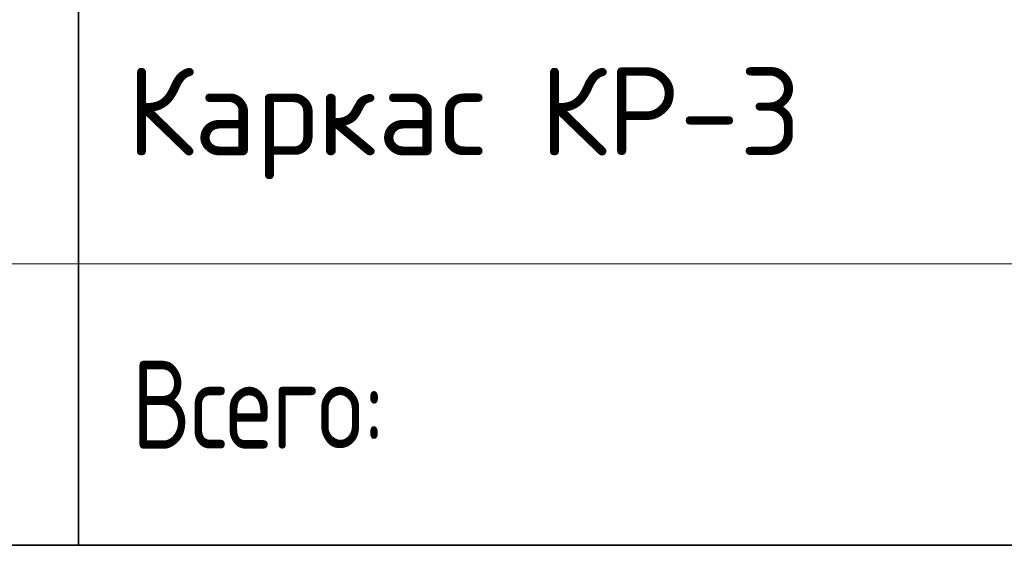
# Model space of a CAD drawing. Header units: metres. Extents: x -38 to 93, y -15 to 21.
# Tile 154 of 194: x 74.22 to 77.02, y 10.54 to 12.03. Entities that reach past the tile are written whole.
import ezdxf

# ---------------------------------------------------------------- set-up
doc = ezdxf.new("R2010")
doc.units = ezdxf.units.M
doc.styles.add('ISOCPEUR', font='txt')

msp = doc.modelspace()

# ---------------------------------------------------------------- linework, layer by layer
at = {"color": 7, "linetype": 'Continuous', "lineweight": 35, "transparency": 33554687}
for p, q in [((74.3869, 12.1385), (74.3869, 11.3385)), ((74.3869, 11.3385), (74.3869, 10.5385)), ((67.8869, 10.5385), (86.3869, 10.5385))]:
    msp.add_line(p, q, dxfattribs=at)
at = {"color": 7, "linetype": 'Continuous', "lineweight": 13, "transparency": 33554687}
msp.add_line((67.8869, 11.3385), (86.3869, 11.3385), dxfattribs=at)

# ---------------------------------------------------------------- texts
at = {"color": 7, "linetype": 'Continuous', "lineweight": 13, "transparency": 33554687, "insert": (74.5238, 11.7385), "char_height": 0.25, "width": 2.121951, "attachment_point": 4, "style": 'ISOCPEUR'}
msp.add_mtext('\\A1;{\\fISOCPEUR|i0|b0;\\H0.250000;\\W1.000000;\\C7;Каркас КР-3}\\P', dxfattribs=at)
at = {"color": 7, "linetype": 'Continuous', "lineweight": 35, "transparency": 33554687, "insert": (74.899, 10.9385), "char_height": 0.25, "width": 0.855, "attachment_point": 5, "style": 'ISOCPEUR'}
msp.add_mtext('\\A1;{\\fISOCPEUR|i0|b0;\\H0.250000;\\W0.800000;\\C7;Всего:}\\P', dxfattribs=at)

doc.saveas('drawing.dxf')
